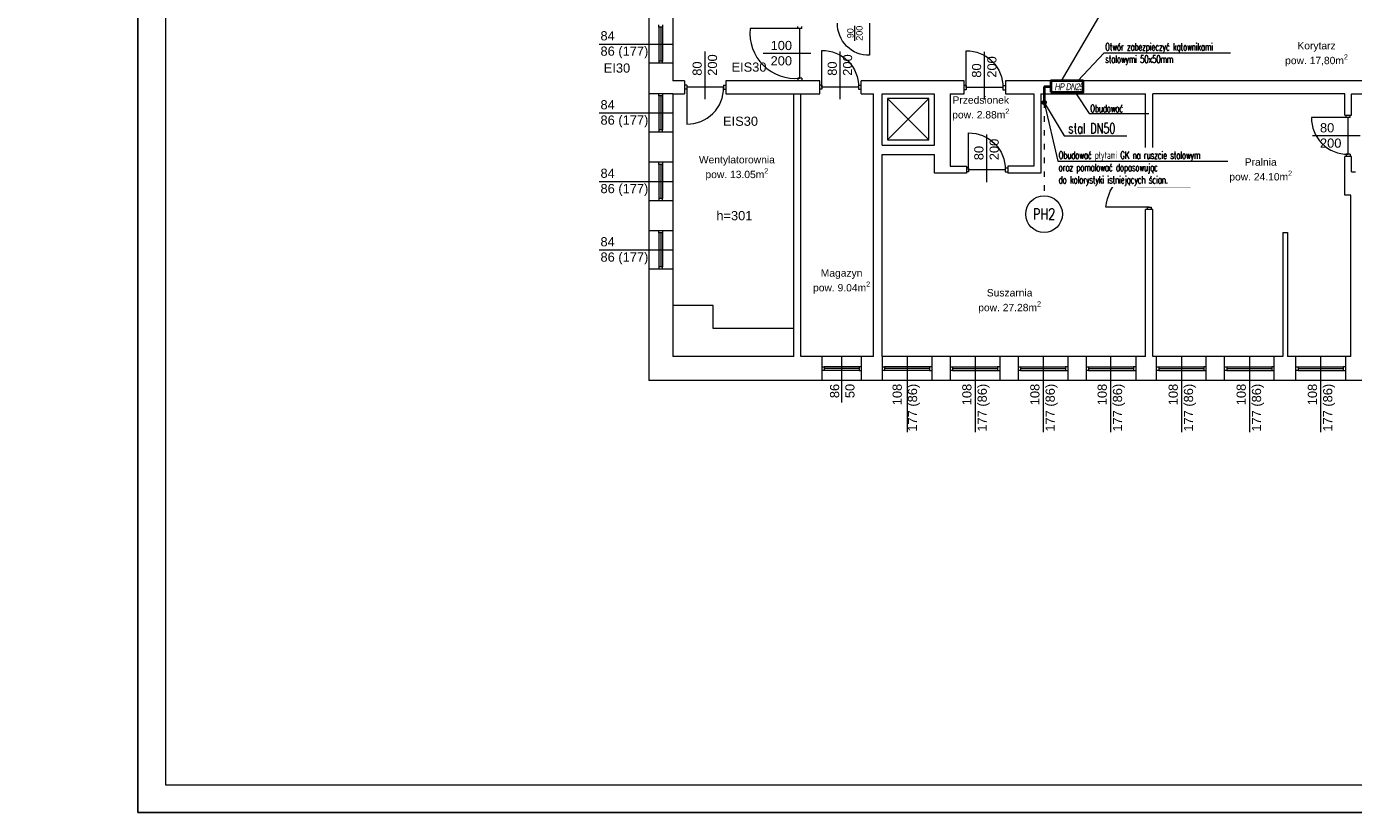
# Model space of a CAD drawing. Header units: millimetres. Extents: x -2390 to 43572, y -15084 to -12114.
# Tile 12 of 52: x 8871 to 11759, y -15084 to -13374. Entities that reach past the tile are written whole.
import ezdxf
from ezdxf import colors
from ezdxf.entities.mleader import LeaderData, LeaderLine
from ezdxf.enums import TextEntityAlignment as Align
from ezdxf.math import Vec2, Vec3

# ---------------------------------------------------------------- set-up
doc = ezdxf.new("R2010")
doc.units = ezdxf.units.MM
doc.linetypes.add('ACAD_ISO03W100', pattern=[30, 12, -18])
doc.linetypes.add('DASHDOT', pattern=[1, 0.5, -0.25, 0, -0.25])
for name, color, linetype, lineweight in [('@ opis C..O.', 7, 'Continuous', 18), ('@ Opis instalacji', 7, 'Continuous', 15), ('@ opis pionów', 7, 'ACAD_ISO03W100', 9), ('@HYDRANTOWA', 108, 'DASHDOT', 40), ('IS-ramka', 7, 'Continuous', 15), ('opisy', 5, 'Continuous', 5), ('R-Izolacja', 253, 'BATTING', 5), ('stolarka', 3, 'Continuous', 9), ('ściany nośne', 1, 'Continuous', 25)]:
    doc.layers.add(name, color=color, linetype=linetype, lineweight=lineweight)
doc.layers.add('IS-pomocnicze', color=2, linetype='Continuous', plot=False)
doc.styles.add('ROMANS', font='romans.shx', dxfattribs={"height": 1})
doc.styles.add('SIMPLEX', font='simplex.shx', dxfattribs={"width": 0.75})
doc.styles.get("Standard").update_dxf_attribs({"font": 'arial.ttf'})
doc.styles.add('STYLE1', font='arial.ttf', dxfattribs={"width": 0.8, "oblique": 10})
doc.linetypes.add('BATTING', pattern='A,0.00254,-2.54,[134,ltypeshp.shx,S=2.54,R=0,X=-2.54,Y=0],-5.08,[134,ltypeshp.shx,S=2.54,R=180,X=2.54,Y=0],-2.54', length=10.16254)

# ---------------------------------------------------------------- blocks, each defined once
blk = doc.blocks.new('A$C76065282')
at = {"layer": '@HYDRANTOWA', "color": 3, "linetype": 'Continuous', "lineweight": 40, "transparency": 33554687}
blk.add_lwpolyline([(-21.8, -28.5), (48.2, -28.5), (48.2, -3.5), (-21.8, -3.5)], close=True, dxfattribs=at)
at = {"layer": '@HYDRANTOWA', "color": 3, "lineweight": 0, "transparency": 33554687, "insert": (-14.4, -9.1), "char_height": 15, "width": 74.95, "attachment_point": 1, "style": 'STYLE1'}
blk.add_mtext('{\\W0.65;\\T0.9;HP DN25}', dxfattribs=at)
blk = doc.blocks.new('_None')

msp = doc.modelspace()

# ---------------------------------------------------------------- hatches: boundary and pattern name
at = {"layer": '@HYDRANTOWA', "ltscale": 50, "transparency": 33554687}
for points in [[(11085.5, -13536.5, 1), (11085.5, -13542.6, 1)], [(11085.5, -13542.7, -1), (11085.5, -13536.6, -1)]]:
    msp.add_hatch(color=256, dxfattribs=at).paths.add_polyline_path(points)

# ---------------------------------------------------------------- linework, layer by layer
at = {"layer": '@ opis pionów', "transparency": 33554687}
msp.add_line((11085.5, -13539.6), (11085.5, -13742.6), dxfattribs=at)
at = {"layer": '@HYDRANTOWA', "ltscale": 60, "transparency": 33554687}
for q in [(11085.5, -13539.5), (11100.5, -13505)]:
    msp.add_line((11085.5, -13505), q, dxfattribs=at)
at = {"layer": '@HYDRANTOWA', "ltscale": 50, "transparency": 33554687}
for centre in [(11085.5, -13539.5), (11085.5, -13539.6)]:
    msp.add_circle(centre, 3.05, dxfattribs=at)
at = {"layer": 'opisy', "color": 252, "lineweight": 0}
for p, q in [((10553.8, -13379), (10445.8, -13379)), ((10549.3, -13379), (10549.3, -13374.5)), ((10558.3, -13379), (10549.3, -13379)), ((10553.8, -13487), (10553.8, -13379)), ((10558.3, -13379), (10558.3, -13374.5)), ((10116.9, -13412.5), (10277.2, -13412.5)), ((10347.7, -13532.5), (10347.7, -13428.7)), ((10577.7, -13433), (10473.9, -13433)), ((10641.7, -13532.5), (10641.7, -13428.7)), ((10955.8, -13533.4), (10955.8, -13429.6)), ((10549.3, -13487), (10549.3, -13492.5)), ((10558.3, -13487), (10549.3, -13487)), ((10558.3, -13487), (10558.3, -13492.5)), ((10116.9, -13562.5), (10277.2, -13562.5)), ((10960.8, -13712.9), (10960.8, -13609.2)), ((11773.3, -13612), (11669.5, -13612)), ((10116.9, -13711.5), (10277.2, -13711.5)), ((11288.2, -13722.5), (11404.1, -13722.5)), ((10116.9, -13860.5), (10277.2, -13860.5)), ((10645.2, -14192.5), (10645.2, -14092.5)), ((10787.3, -14092.5), (10787.3, -14257.1)), ((10935.2, -14092.5), (10935.2, -14257.1)), ((11083.2, -14092.5), (11083.2, -14257.1)), ((11229.7, -14092.5), (11229.7, -14257.1)), ((11384.2, -14092.5), (11384.2, -14257.1)), ((11532.2, -14092.5), (11532.2, -14257.1)), ((11687.2, -14092.5), (11687.2, -14257.1))]:
    msp.add_line(p, q, dxfattribs=at)
msp.add_lwpolyline([(10445.8, -13379, 0.473921), (10553.8, -13487)], format="xyb", dxfattribs=at)
at = {"layer": 'stolarka', "color": 252, "lineweight": 0}
for p, q in [((10705.7, -13367), (10705.7, -13437)), ((10247.2, -13375.5), (10247.2, -13370.5)), ((10255.2, -13375.5), (10247.2, -13375.5)), ((10247.2, -13375.5), (10247.2, -13449.5)), ((10251.2, -13375.5), (10251.2, -13449.5)), ((10255.2, -13370.5), (10255.2, -13375.5)), ((10255.2, -13375.5), (10255.2, -13449.5)), ((10601.7, -13506.5), (10601.7, -13426.5)), ((10915.8, -13507.4), (10915.8, -13427.4)), ((10255.2, -13449.5), (10247.2, -13449.5)), ((10247.2, -13449.5), (10247.2, -13454.5)), ((10255.2, -13454.5), (10255.2, -13449.5)), ((10307.7, -13502), (10303.2, -13502)), ((10307.7, -13511), (10303.2, -13511)), ((10307.7, -13502), (10307.7, -13511)), ((10387.7, -13506.5), (10307.7, -13506.5)), ((10307.7, -13506.5), (10307.7, -13586.5)), ((10387.7, -13502), (10387.7, -13511)), ((10387.7, -13502), (10393.2, -13502)), ((10387.7, -13511), (10393.2, -13511)), ((10601.7, -13502), (10597.2, -13502)), ((10601.7, -13511), (10597.2, -13511)), ((10601.7, -13502), (10601.7, -13511)), ((10681.7, -13506.5), (10601.7, -13506.5)), ((10681.7, -13502), (10681.7, -13511)), ((10681.7, -13502), (10687.2, -13502)), ((10681.7, -13511), (10687.2, -13511)), ((10915.8, -13502.9), (10911.3, -13502.9)), ((10915.8, -13511.9), (10911.3, -13511.9)), ((10915.8, -13502.9), (10915.8, -13511.9)), ((10995.8, -13507.4), (10915.8, -13507.4)), ((10995.8, -13502.9), (10995.8, -13511.9)), ((10995.8, -13502.9), (11001.3, -13502.9)), ((10995.8, -13511.9), (11001.3, -13511.9)), ((10247.2, -13525.5), (10247.2, -13520.5)), ((10255.2, -13525.5), (10247.2, -13525.5)), ((10247.2, -13525.5), (10247.2, -13599.5)), ((10251.2, -13525.5), (10251.2, -13599.5)), ((10255.2, -13520.5), (10255.2, -13525.5)), ((10255.2, -13525.5), (10255.2, -13599.5)), ((11747.3, -13572), (11667.3, -13572)), ((11742.8, -13572), (11742.8, -13567.5)), ((11751.8, -13572), (11742.8, -13572)), ((11747.3, -13652), (11747.3, -13572)), ((11751.8, -13572), (11751.8, -13567.5)), ((10255.2, -13599.5), (10247.2, -13599.5)), ((10247.2, -13599.5), (10247.2, -13604.5)), ((10255.2, -13604.5), (10255.2, -13599.5)), ((10920.8, -13686), (10920.8, -13606)), ((11742.8, -13652), (11742.8, -13657.5)), ((11751.8, -13652), (11742.8, -13652)), ((11751.8, -13652), (11751.8, -13657.5)), ((10247.2, -13674.5), (10247.2, -13669.5)), ((10255.2, -13674.5), (10247.2, -13674.5)), ((10247.2, -13674.5), (10247.2, -13748.5)), ((10251.2, -13674.5), (10251.2, -13748.5)), ((10255.2, -13669.5), (10255.2, -13674.5)), ((10255.2, -13674.5), (10255.2, -13748.5)), ((10920.8, -13681.5), (10916.3, -13681.5)), ((10920.8, -13681.5), (10920.8, -13690.5)), ((11000.8, -13686), (10920.8, -13686)), ((11000.8, -13681.5), (11000.8, -13690.5)), ((11000.8, -13681.5), (11006.3, -13681.5)), ((11309.7, -13677.5), (11309.7, -13672.5)), ((11309.7, -13677.5), (11318.7, -13677.5)), ((11318.7, -13677.5), (11318.7, -13672.5)), ((10920.8, -13690.5), (10916.3, -13690.5)), ((11000.8, -13690.5), (11006.3, -13690.5)), ((10255.2, -13748.5), (10247.2, -13748.5)), ((10247.2, -13748.5), (10247.2, -13753.5)), ((10255.2, -13753.5), (10255.2, -13748.5)), ((11314.2, -13767.5), (11220.2, -13767.5)), ((11309.7, -13767.5), (11309.7, -13772.5)), ((11309.7, -13767.5), (11318.7, -13767.5)), ((11318.7, -13767.5), (11318.7, -13772.5)), ((10247.2, -13823.5), (10247.2, -13818.5)), ((10255.2, -13823.5), (10247.2, -13823.5)), ((10247.2, -13823.5), (10247.2, -13897.5)), ((10251.2, -13823.5), (10251.2, -13897.5)), ((10255.2, -13818.5), (10255.2, -13823.5)), ((10255.2, -13823.5), (10255.2, -13897.5)), ((10255.2, -13897.5), (10247.2, -13897.5)), ((10247.2, -13897.5), (10247.2, -13902.5)), ((10255.2, -13902.5), (10255.2, -13897.5)), ((10602.2, -14114.5), (10607.2, -14114.5)), ((10607.2, -14114.5), (10607.2, -14122.5)), ((10683.2, -14114.5), (10607.2, -14114.5)), ((10683.2, -14118.5), (10607.2, -14118.5)), ((10688.2, -14114.5), (10683.2, -14114.5)), ((10683.2, -14114.5), (10683.2, -14122.5)), ((10733.3, -14114.5), (10738.3, -14114.5)), ((10738.3, -14114.5), (10738.3, -14122.5)), ((10836.3, -14114.5), (10738.3, -14114.5)), ((10836.3, -14118.5), (10738.3, -14118.5)), ((10841.3, -14114.5), (10836.3, -14114.5)), ((10836.3, -14114.5), (10836.3, -14122.5)), ((10881.2, -14114.5), (10886.2, -14114.5)), ((10886.2, -14114.5), (10886.2, -14122.5)), ((10886.2, -14114.5), (10984.2, -14114.5)), ((10886.2, -14118.5), (10984.2, -14118.5)), ((10989.2, -14114.5), (10984.2, -14114.5)), ((10984.2, -14114.5), (10984.2, -14122.5)), ((11029.2, -14114.5), (11034.2, -14114.5)), ((11034.2, -14114.5), (11034.2, -14122.5)), ((11034.2, -14114.5), (11132.2, -14114.5)), ((11034.2, -14118.5), (11132.2, -14118.5)), ((11137.2, -14114.5), (11132.2, -14114.5)), ((11132.2, -14114.5), (11132.2, -14122.5)), ((11177.2, -14114.5), (11182.2, -14114.5)), ((11182.2, -14114.5), (11182.2, -14122.5)), ((11182.2, -14114.5), (11280.2, -14114.5)), ((11182.2, -14118.5), (11280.2, -14118.5)), ((11285.2, -14114.5), (11280.2, -14114.5)), ((11280.2, -14114.5), (11280.2, -14122.5)), ((11330.2, -14114.5), (11335.2, -14114.5)), ((11335.2, -14114.5), (11335.2, -14122.5)), ((11335.2, -14114.5), (11433.2, -14114.5)), ((11335.2, -14118.5), (11433.2, -14118.5)), ((11438.2, -14114.5), (11433.2, -14114.5)), ((11433.2, -14114.5), (11433.2, -14122.5)), ((11478.2, -14114.5), (11483.2, -14114.5)), ((11483.2, -14114.5), (11483.2, -14122.5)), ((11483.2, -14114.5), (11581.2, -14114.5)), ((11483.2, -14118.5), (11581.2, -14118.5)), ((11586.2, -14114.5), (11581.2, -14114.5)), ((11581.2, -14114.5), (11581.2, -14122.5)), ((11633.2, -14114.5), (11638.2, -14114.5)), ((11638.2, -14114.5), (11638.2, -14122.5)), ((11638.2, -14114.5), (11736.2, -14114.5)), ((11638.2, -14118.5), (11736.2, -14118.5)), ((11741.2, -14114.5), (11736.2, -14114.5)), ((11736.2, -14114.5), (11736.2, -14122.5)), ((10607.2, -14122.5), (10602.2, -14122.5)), ((10683.2, -14122.5), (10607.2, -14122.5)), ((10683.2, -14122.5), (10688.2, -14122.5)), ((10738.3, -14122.5), (10733.3, -14122.5)), ((10836.3, -14122.5), (10738.3, -14122.5)), ((10836.3, -14122.5), (10841.3, -14122.5)), ((10886.2, -14122.5), (10881.2, -14122.5)), ((10886.2, -14122.5), (10984.2, -14122.5)), ((10984.2, -14122.5), (10989.2, -14122.5)), ((11034.2, -14122.5), (11029.2, -14122.5)), ((11034.2, -14122.5), (11132.2, -14122.5)), ((11132.2, -14122.5), (11137.2, -14122.5)), ((11182.2, -14122.5), (11177.2, -14122.5)), ((11182.2, -14122.5), (11280.2, -14122.5)), ((11280.2, -14122.5), (11285.2, -14122.5)), ((11335.2, -14122.5), (11330.2, -14122.5)), ((11335.2, -14122.5), (11433.2, -14122.5)), ((11433.2, -14122.5), (11438.2, -14122.5)), ((11483.2, -14122.5), (11478.2, -14122.5)), ((11483.2, -14122.5), (11581.2, -14122.5)), ((11581.2, -14122.5), (11586.2, -14122.5)), ((11638.2, -14122.5), (11633.2, -14122.5)), ((11638.2, -14122.5), (11736.2, -14122.5)), ((11736.2, -14122.5), (11741.2, -14122.5))]:
    msp.add_line(p, q, dxfattribs=at)
for points in [[(10705.7, -13437, -0.42548), (10635.7, -13367)], [(10601.7, -13426.5, -0.425735), (10681.7, -13506.5)], [(10915.8, -13427.4, -0.425735), (10995.8, -13507.4)], [(10307.7, -13586.5, 0.425735), (10387.7, -13506.5)], [(11667.3, -13572, 0.425735), (11747.3, -13652)], [(10920.8, -13606, -0.425735), (11000.8, -13686)], [(11220.2, -13767.5, -0.381595), (11314.2, -13677.5)]]:
    msp.add_lwpolyline(points, format="xyb", dxfattribs=at)
at = {"layer": 'ściany nośne', "color": 252, "lineweight": 0}
for p, q in [((10225.2, -12870.5), (10225.2, -14144.5)), ((10277.2, -12922.5), (10277.2, -13492.5)), ((10277.2, -13454.5), (10225.2, -13454.5)), ((10303.2, -13492.5), (10277.2, -13492.5)), ((10303.2, -13492.5), (10303.2, -13520.5)), ((10597.2, -13492.5), (10393.2, -13492.5)), ((10393.2, -13492.5), (10393.2, -13520.5)), ((10597.2, -13520.5), (10597.2, -13492.5)), ((10911.3, -13492.5), (10687.2, -13492.5)), ((10687.2, -13520.5), (10687.2, -13492.5)), ((10911.3, -13520.5), (10911.3, -13492.5)), ((11930.2, -13492.5), (11001.3, -13492.5)), ((11001.3, -13492.5), (11001.3, -13520.5)), ((10277.2, -13520.5), (10225.2, -13520.5)), ((10277.2, -13520.5), (10277.2, -14092.5)), ((10277.2, -13520.5), (10303.2, -13520.5)), ((10393.2, -13520.5), (10597.2, -13520.5)), ((10541.2, -14092.5), (10541.2, -13520.5)), ((10556.2, -14092.5), (10556.2, -13520.5)), ((10687.2, -13520.5), (10714.2, -13520.5)), ((10714.2, -14092.5), (10714.2, -13520.5)), ((10733.3, -13632.5), (10733.3, -13520.5)), ((10733.3, -13520.5), (10847.3, -13520.5)), ((10744.6, -13531.2), (10744.6, -13621.2)), ((10834.6, -13531.2), (10744.6, -13531.2)), ((10744.6, -13531.2), (10834.6, -13621.2)), ((10744.6, -13621.2), (10834.6, -13531.2)), ((10834.6, -13621.2), (10834.6, -13531.2)), ((10847.3, -13632.5), (10847.3, -13521.4)), ((10881.3, -13520.5), (10881.3, -13678.5)), ((10881.3, -13520.5), (10911.3, -13520.5)), ((11001.3, -13520.5), (11063.3, -13520.5)), ((11063.3, -13520.5), (11063.3, -13678.5)), ((11078.3, -13520.5), (11078.3, -13693.5)), ((11078.3, -13520.5), (11306.2, -13520.5)), ((11306.2, -13672.5), (11306.2, -13520.5)), ((11740.3, -13520.6), (11322.2, -13520.5)), ((11322.2, -13672.5), (11322.2, -13520.5)), ((11740.3, -13567.5), (11740.3, -13520.5)), ((11754.3, -13520.6), (11908.2, -13520.5)), ((11754.3, -13567.5), (11754.3, -13520.6)), ((11740.3, -13567.5), (11754.3, -13567.5)), ((10277.2, -13604.5), (10225.2, -13604.5)), ((10744.6, -13621.2), (10834.6, -13621.2)), ((10733.3, -13632.5), (10847.3, -13632.5)), ((10733.3, -14092.5), (10733.3, -13652.5)), ((10733.3, -13652.5), (10847.3, -13652.5)), ((10847.3, -13693.5), (10847.3, -13652.5)), ((11740.2, -13741.5), (11740.3, -13657.5)), ((11754.3, -13657.5), (11740.3, -13657.5)), ((11754.3, -13690.5), (11754.3, -13657.5)), ((10277.2, -13669.5), (10225.2, -13669.5)), ((10881.3, -13678.5), (10916.3, -13678.5)), ((10916.3, -13678.5), (10916.3, -13693.5)), ((11063.3, -13678.5), (11006.3, -13678.5)), ((11006.3, -13678.5), (11006.3, -13693.5)), ((11306.2, -13672.5), (11322.2, -13672.5)), ((10916.3, -13693.5), (10847.3, -13693.5)), ((11078.3, -13693.5), (11006.3, -13693.5)), ((11754.3, -13690.5), (11763.2, -13690.5)), ((11753.2, -13741.5), (11740.2, -13741.5)), ((11753.2, -14092.5), (11753.2, -13741.5)), ((10277.2, -13753.5), (10225.2, -13753.5)), ((11306.2, -14092.5), (11306.2, -13772.5)), ((11322.2, -13772.5), (11306.2, -13772.5)), ((11322.2, -14092.5), (11322.2, -13772.5)), ((10277.2, -13818.5), (10225.2, -13818.5)), ((11605.2, -13822.5), (11605.2, -14092.5)), ((11605.2, -13822.5), (11615.2, -13822.5)), ((11615.2, -13822.5), (11615.2, -14092.5)), ((10277.2, -13902.5), (10225.2, -13902.5)), ((10365.2, -13981.5), (10277.2, -13981.5)), ((10365.2, -14031.5), (10365.2, -13981.5)), ((10541.2, -14031.5), (10365.2, -14031.5)), ((10541.2, -14092.5), (10277.2, -14092.5)), ((10688.3, -14092.5), (10556.2, -14092.5)), ((10602.2, -14144.5), (10602.2, -14092.5)), ((10688.2, -14144.5), (10688.2, -14092.5)), ((10714.2, -14092.5), (10688.3, -14092.5)), ((10868.3, -14092.5), (10733.3, -14092.5)), ((10733.3, -14092.5), (10733.3, -14144.5)), ((10841.3, -14092.5), (10841.3, -14144.5)), ((11001.2, -14092.5), (10868.3, -14092.5)), ((10881.2, -14092.5), (10881.2, -14144.5)), ((10989.2, -14092.5), (10989.2, -14144.5)), ((11306.2, -14092.5), (11001.2, -14092.5)), ((11029.2, -14092.5), (11029.2, -14144.5)), ((11137.2, -14092.5), (11137.2, -14144.5)), ((11177.2, -14092.5), (11177.2, -14144.5)), ((11285.2, -14092.5), (11285.2, -14144.5)), ((11605.2, -14092.5), (11322.2, -14092.5)), ((11330.2, -14144.5), (11330.2, -14092.5)), ((11438.2, -14144.5), (11438.2, -14092.5)), ((11478.2, -14144.5), (11478.2, -14092.5)), ((11586.2, -14144.5), (11586.2, -14092.5)), ((11749.2, -14092.5), (11615.2, -14092.5)), ((11633.2, -14144.5), (11633.2, -14092.5)), ((11741.2, -14092.5), (11741.2, -14144.5)), ((11753.2, -14092.5), (11749.2, -14092.5)), ((12819.2, -14144.5), (10225.2, -14144.5))]:
    msp.add_line(p, q, dxfattribs=at)

# ---------------------------------------------------------------- block references
at = {"layer": 'R-Izolacja', "transparency": 33554687}
msp.add_blockref('A$C76065282', (11122.3, -13488.9), dxfattribs=at)

# ---------------------------------------------------------------- texts
at = {"color": 0, "ltscale": 10, "insert": (6481.5, -14358.7), "char_height": 27.3, "width": 1403.675, "attachment_point": 1}
msp.add_mtext('\\pi354.59;{\\fCalibri|b0|i0|c0|p34;Pracownia Projektowa "KONSTRUKTOR"\\P\\pi239.68;siedziba: ul. Wojska Polskiego 5, 58-160 Świebodzice,\\P\\pi297.58;biuro: ul. Broniewskiego 1B, 58-309 Wałbrzych}', dxfattribs=at)
at = {"color": 0, "ltscale": 10, "insert": (18463.1, -14962.6), "char_height": 15, "attachment_point": 1, "style": 'ROMANS'}
msp.add_mtext('\\pi-599.48;{\\fCalibri|b0|i0|c0|p34;\\W0.9;Zastrzega się wszelkie prawa wynikajace z Ustawy o prawie autorskim. Rysunek niniejszy nie może być w całości lub w części przerysowany,\\P\\pi-400.79;                      uzupełniony lub odstąpiony komukolwiek, bez pisemnej zgody firmy projektowej }', dxfattribs=at)
at = {"layer": '@ Opis instalacji', "lineweight": 30, "transparency": 33554687, "style": 'SIMPLEX', "width": 0.75}
msp.add_text('PH2', height=24, dxfattribs=at).set_placement((11085.5, -13782.5), align=Align.MIDDLE_CENTER)
at = {"layer": 'opisy', "color": 252, "lineweight": 0, "attachment_point": 1}
for s, insert, char_height, width in [('84\\P86 (177)', (10120.1, -13384.6), 20, 104.913), ('100\\P200', (10490.3, -13405.7), 20, 6.698), ('\\A1;\\pxqc;Korytarz\\Ppow. 17,80m{\\H0.7x;\\S2^ ;}', (11566.5, -13408.2), 16, 223.779), ('EI30', (10127.2, -13454.7), 20, 6.698), ('EIS30', (10405.2, -13452.7), 20, 6.698), ('84\\P86 (177)', (10120.1, -13534.6), 20, 104.913), ('\\A1;\\pxqc;Przedsionek\\Ppow. 2.88m{\\H0.7x;\\S2^ ;}', (10835.8, -13526.3), 16, 223.779), ('EIS30', (10386.8, -13570.4), 20, 6.698), ('80\\P200', (11685.9, -13584.7), 20, 6.698), ('\\A1;\\pxqc;Wentylatorownia\\Ppow. 13.05m{\\H0.7x;\\S2^ ;}', (10305, -13656.1), 16, 223.779), ('84\\P86 (177)', (10120.1, -13683.6), 20, 104.913), ('\\A1;\\pxqc;Pralnia\\Ppow. 24.10m{\\H0.7x;\\S2^ ;}', (11445, -13661.2), 16, 223.779), ('h=301', (10372.2, -13775.8), 20, 104.913), ('84\\P86 (177)', (10120.1, -13832.6), 20, 104.913), ('\\A1;\\pxqc;Magazyn\\Ppow. 9.04m{\\H0.7x;\\S2^ ;}', (10532.9, -13902.5), 16, 223.779), ('\\A1;\\pxqc;Suszarnia\\Ppow. 27.28m{\\H0.7x;\\S2^ ;}', (10898.6, -13945.6), 16, 223.779)]:
    msp.add_mtext(s, dxfattribs=dict(at, insert=insert, char_height=char_height, width=width))
at = {"layer": 'opisy', "color": 252, "lineweight": 0, "char_height": 20, "rotation": 90}
for s, insert, width, attachment_point in [('\\A1;{\\H0.7x;\\S90/200;} ', (10656.8, -13405.3), 595.534, 1), ('80\\P200', (10320.4, -13481.5), 6.698, 1), ('80\\P200', (10614.4, -13481.5), 6.698, 1), ('80\\P200', (10928.5, -13485.7), 6.698, 1), ('80\\P200', (10933.5, -13665.2), 6.698, 1), ('86\\P50 ', (10619.5, -14182.8), 104.913, 1), ('108\\P177 (86)', (10815.1, -14151.6), 104.913, 9), ('108\\P177 (86)', (10907.4, -14151.6), 104.913, 3), ('108\\P177 (86)', (11055.4, -14151.6), 104.913, 3), ('108\\P177 (86)', (11201.9, -14151.6), 104.913, 3), ('108\\P177 (86)', (11356.4, -14151.6), 104.913, 3), ('108\\P177 (86)', (11504.4, -14151.6), 104.913, 3), ('108\\P177 (86)', (11659.4, -14151.6), 104.913, 3)]:
    msp.add_mtext(s, dxfattribs=dict(at, insert=insert, width=width, attachment_point=attachment_point))

# ---------------------------------------------------------------- next in the draw order: leaders
at = {"layer": 'opisy', "color": 0, "lineweight": 30, "transparency": 33554687}
ml = msp.add_multileader_mtext('Standard', dxfattribs=at)
ml.set_content('{\\Fsimplex|c238;\\Q7;\\W0.8;\\T0.9;\\C0;HP3-Projektowany hydrant wewnętrzny\\Pz wężem półsztywnym DN25 i długości 30mb,\\Pzawór hydrantowy na wysokości 1,35m od podłogi}', color=252, style='ROMANS')
ml.set_leader_properties(color=256, linetype='ByLayer', lineweight=5)
ml.set_arrow_properties(name='NONE')
ml.build(insert=Vec2(0, 0))
ml.multileader.update_dxf_attribs({"text_left_attachment_type": 6, "text_right_attachment_type": 6, "dogleg_length": 0, "arrow_head_size": 0})
ctx = ml.context
ctx.base_point, ctx.char_height, ctx.arrow_head_size, ctx.plane_origin = Vec3(11270.9, -13239.6), 20, 0, Vec3(10655.9, -12623.1)
ctx.left_attachment, ctx.right_attachment = 6, 6
notes = []
notes.append((ctx, [(0, (1, 1, 0), (11270.9, -13239.6), (1, 0), 0, [(0, [(11123.2, -13492.5)], 0, [])])]))
ctx.mtext.insert, ctx.mtext.line_spacing_style, ctx.mtext.flow_direction = Vec3(11272.9, -13213), 2, 5
ctx.mtext.has_bg_fill, ctx.mtext.bg_color, ctx.mtext.bg_scale_factor, ctx.mtext.bg_transparency, ctx.mtext.use_window_bg_color = 1, -1027028792, 1.5, 0, 1
for ctx, leaders in notes:
    for number, flags, end, landing, length, lines in leaders:
        leader = LeaderData()
        leader.index, (leader.has_last_leader_line, leader.has_dogleg_vector, leader.attachment_direction) = number, flags
        leader.last_leader_point, leader.dogleg_vector, leader.dogleg_length = Vec3(end), Vec3(landing), length
        for number, points, colour, breaks in lines:
            line = LeaderLine()
            line.index, line.vertices, line.color, line.breaks = number, Vec3.list(points), colors.encode_raw_color(colour), breaks
            leader.lines.append(line)
        ctx.leaders.append(leader)

# ---------------------------------------------------------------- next in the draw order: linework, layer by layer
at = {"layer": '@ Opis instalacji', "transparency": 33554687}
msp.add_circle((11085.5, -13782.5), 39.9, dxfattribs=at)
at = {"layer": 'IS-pomocnicze', "transparency": 33554687}
msp.add_lwpolyline([(9113.3, -15084), (15113.3, -15084), (15113.3, -12114), (9113.3, -12114), (9113.3, -15084)], dxfattribs=at)
at = {"layer": 'IS-ramka', "transparency": 33554687}
msp.add_lwpolyline([(9173.3, -15024), (15053.3, -15024), (15053.3, -12174), (9173.3, -12174)], close=True, dxfattribs=at)

# ---------------------------------------------------------------- next in the draw order: leaders
at = {"layer": '@ opis C..O.'}
ml = msp.add_multileader_mtext('Standard', dxfattribs=at)
ml.set_content('{\\W0.7;\\T0.95;Otwór zabezpieczyć kątownikami stalowymi 50x50mm}', color=256, style='ROMANS')
ml.set_leader_properties(color=256, linetype='ByLayer', lineweight=5)
ml.set_arrow_properties(name='NONE')
ml.build(insert=Vec2(0, 0))
ml.multileader.update_dxf_attribs({"text_left_attachment_type": 6, "text_right_attachment_type": 6, "dogleg_length": 0, "arrow_head_size": 0})
ctx = ml.context
ctx.base_point, ctx.char_height, ctx.arrow_head_size, ctx.plane_origin = Vec3(11216.3, -13432), 16, 0, Vec3(1867.8, -13312.1)
ctx.left_attachment, ctx.right_attachment = 6, 6
notes = []
notes.append((ctx, [(0, (1, 1, 0), (11216.3, -13432), (1, 0), 0, [(0, [(11158.9, -13492.5)], 0, [])])]))
ctx.mtext.insert, ctx.mtext.width, ctx.mtext.defined_height, ctx.mtext.line_spacing_style, ctx.mtext.flow_direction = Vec3(11218.3, -13410.7), 270.047, 22.6, 2, 5
for ctx, leaders in notes:
    for number, flags, end, landing, length, lines in leaders:
        leader = LeaderData()
        leader.index, (leader.has_last_leader_line, leader.has_dogleg_vector, leader.attachment_direction) = number, flags
        leader.last_leader_point, leader.dogleg_vector, leader.dogleg_length = Vec3(end), Vec3(landing), length
        for number, points, colour, breaks in lines:
            line = LeaderLine()
            line.index, line.vertices, line.color, line.breaks = number, Vec3.list(points), colors.encode_raw_color(colour), breaks
            leader.lines.append(line)
        ctx.leaders.append(leader)

# ---------------------------------------------------------------- next in the draw order: texts
at = {"layer": '@HYDRANTOWA', "lineweight": 30, "transparency": 33554687, "insert": (11258.5, -13585), "char_height": 22, "width": 120.212, "attachment_point": 3, "style": 'STYLE1', "bg_fill": 2}
msp.add_mtext('\\pxql;{\\Fsimplex|c238;\\Q0;\\W0.7;\\C0;stal DN50}', dxfattribs=at)

# ---------------------------------------------------------------- next in the draw order: linework, layer by layer
at = {"layer": '@HYDRANTOWA', "linetype": 'ByBlock', "lineweight": 5}
for p, q in [((11085.5, -13539.6), (11129.1, -13612.1)), ((11129.1, -13612.1), (11265.5, -13612.1))]:
    msp.add_line(p, q, dxfattribs=at)

# ---------------------------------------------------------------- next in the draw order: leaders
at = {"layer": '@ opis C..O.'}
ml = msp.add_multileader_mtext('Standard', dxfattribs=at)
ml.set_content('{\\W0.7;\\T0.95;Obudować }', color=256, style='ROMANS')
ml.set_leader_properties(color=256, linetype='ByLayer', lineweight=5)
ml.set_arrow_properties(name='NONE')
ml.build(insert=Vec2(0, 0))
ml.multileader.update_dxf_attribs({"text_left_attachment_type": 6, "text_right_attachment_type": 6, "dogleg_length": 0, "arrow_head_size": 0})
ctx = ml.context
ctx.base_point, ctx.char_height, ctx.arrow_head_size, ctx.plane_origin = Vec3(11183.8, -13563.7), 16, 0, Vec3(1867.8, -13384.5)
ctx.left_attachment, ctx.right_attachment = 6, 6
notes = []
notes.append((ctx, [(0, (1, 1, 0), (11183.8, -13563.7), (1, 0), 0, [(0, [(11155.6, -13520.5)], 0, [])])]))
ctx.mtext.insert, ctx.mtext.width, ctx.mtext.defined_height, ctx.mtext.line_spacing_style, ctx.mtext.flow_direction = Vec3(11185.8, -13544.5), 209.565, 22.6, 2, 5
for ctx, leaders in notes:
    for number, flags, end, landing, length, lines in leaders:
        leader = LeaderData()
        leader.index, (leader.has_last_leader_line, leader.has_dogleg_vector, leader.attachment_direction) = number, flags
        leader.last_leader_point, leader.dogleg_vector, leader.dogleg_length = Vec3(end), Vec3(landing), length
        for number, points, colour, breaks in lines:
            line = LeaderLine()
            line.index, line.vertices, line.color, line.breaks = number, Vec3.list(points), colors.encode_raw_color(colour), breaks
            leader.lines.append(line)
        ctx.leaders.append(leader)

# ---------------------------------------------------------------- next in the draw order: leaders
ml = msp.add_multileader_mtext('Standard', dxfattribs=at)
ml.set_content('{\\W0.7;\\T0.95;Obudować płytami GK na ruszcie stalowym \\Poraz pomalować \\A1;\\C7;dopasowując \\Pdo kolorystyki istniejących ścian.}', color=256, style='ROMANS')
ml.set_leader_properties(color=256, linetype='ByLayer', lineweight=5)
ml.set_arrow_properties(name='NONE')
ml.build(insert=Vec2(0, 0))
ml.multileader.update_dxf_attribs({"text_left_attachment_type": 6, "text_right_attachment_type": 6, "dogleg_length": 0, "arrow_head_size": 0})
ctx = ml.context
ctx.base_point, ctx.char_height, ctx.arrow_head_size, ctx.plane_origin = Vec3(11115.2, -13667.6), 16, 0, Vec3(1914.9, -13604.1)
ctx.left_attachment, ctx.right_attachment = 6, 6
notes = []
notes.append((ctx, [(0, (1, 1, 0), (11115.2, -13667.6), (1, 0), 0, [(0, [(11085.5, -13539.5)], 0, [])])]))
ctx.mtext.insert, ctx.mtext.width, ctx.mtext.defined_height, ctx.mtext.line_spacing_style, ctx.mtext.flow_direction = Vec3(11117.2, -13646.3), 364.667, 22.6, 2, 5
ctx.mtext.has_bg_fill, ctx.mtext.bg_color, ctx.mtext.bg_scale_factor, ctx.mtext.bg_transparency, ctx.mtext.use_window_bg_color = 1, -1027028792, 1.5, 0, 1
for ctx, leaders in notes:
    for number, flags, end, landing, length, lines in leaders:
        leader = LeaderData()
        leader.index, (leader.has_last_leader_line, leader.has_dogleg_vector, leader.attachment_direction) = number, flags
        leader.last_leader_point, leader.dogleg_vector, leader.dogleg_length = Vec3(end), Vec3(landing), length
        for number, points, colour, breaks in lines:
            line = LeaderLine()
            line.index, line.vertices, line.color, line.breaks = number, Vec3.list(points), colors.encode_raw_color(colour), breaks
            leader.lines.append(line)
        ctx.leaders.append(leader)

doc.saveas('drawing.dxf')
